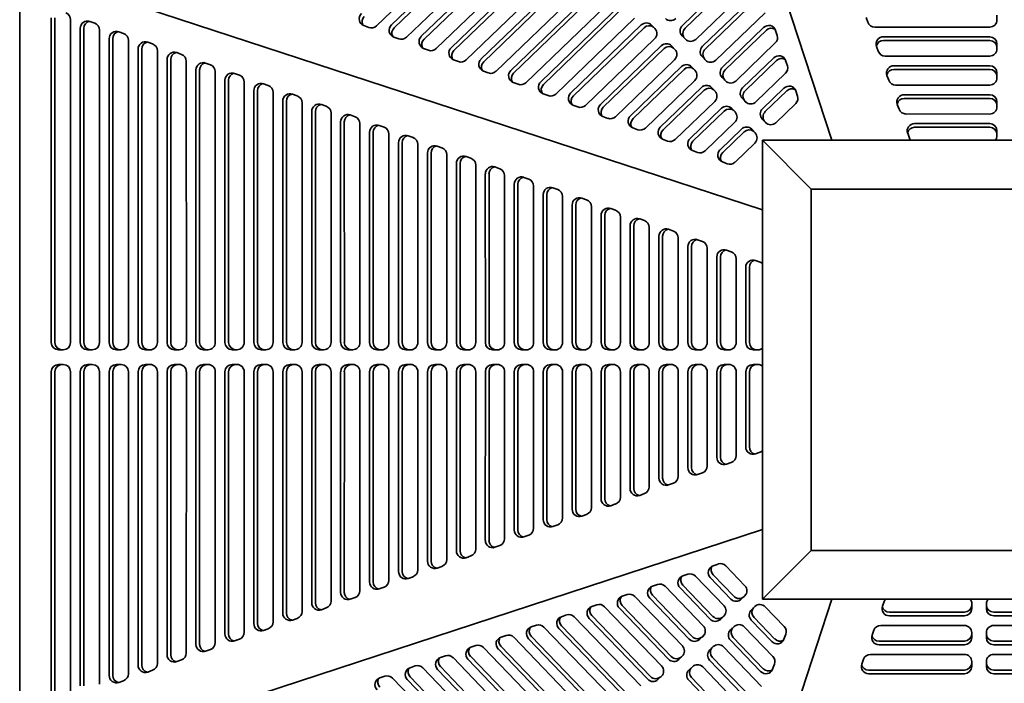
# Model space of a CAD drawing. Header units: millimetres. Extents: x 231 to 1028, y 46 to 846.
# Tile 3 of 6: x 231 to 635, y 319 to 590. Entities that reach past the tile are written whole.
import ezdxf

# ---------------------------------------------------------------- set-up
doc = ezdxf.new("R2010")
doc.units = ezdxf.units.MM
doc.header["$LTSCALE"] = 3
doc.layers.add('Krawędzie widoczne(ISO)', color=7, linetype='Continuous', lineweight=35, true_color=0x262659)

msp = doc.modelspace()

# ---------------------------------------------------------------- linework, layer by layer
at = {"layer": 'Krawędzie widoczne(ISO)'}
for p, q in [((464.94, 845.5), (564.5, 541)), ((434.32, 642.32), (377.78, 587.86)), ((383.88, 588.25), (437.05, 639.47)), ((385.01, 587.12), (438.18, 638.34)), ((442.53, 633.78), (390.03, 583.21)), ((396.13, 583.61), (445.27, 630.94)), ((397.26, 582.47), (446.4, 629.81)), ((450.74, 625.25), (402.27, 578.56)), ((408.37, 578.96), (453.48, 622.4)), ((409.51, 577.82), (454.61, 621.27)), ((458.96, 616.71), (414.52, 573.91)), ((420.62, 574.31), (461.69, 613.86)), ((536, 512.51), (231.5, 612.07)), ((231.5, 281.94), (231.5, 612.07)), ((421.75, 573.18), (462.82, 612.73)), ((503.19, 588.05), (528.12, 612.06)), ((504.32, 586.92), (529.25, 610.93)), ((467.17, 608.17), (426.77, 569.26)), ((532.92, 605.72), (508.66, 582.36)), ((432.87, 569.66), (469.91, 605.33)), ((434, 568.53), (471.04, 604.2)), ((475.38, 599.64), (439.02, 564.61)), ((511.4, 579.51), (532.3, 599.64)), ((512.53, 578.38), (533.43, 598.51)), ((445.12, 565.01), (478.12, 596.79)), ((446.25, 563.88), (479.25, 595.66)), ((244.45, 458.17), (244.45, 591.13)), ((245.95, 458.17), (245.95, 591.13)), ((252.36, 590.42), (252.36, 458.17)), ((260.27, 589.7), (262.25, 588.99)), ((483.6, 591.1), (451.27, 559.97)), ((537.1, 593.3), (516.88, 573.82)), ((579.25, 589.35), (578.54, 591.33)), ((632.17, 592.32), (632.17, 590.34)), ((256.31, 458.17), (256.31, 586.87)), ((257.81, 458.17), (257.81, 586.87)), ((264.22, 586.16), (264.22, 458.17)), ((272.13, 585.44), (274.11, 584.73)), ((374.64, 587.21), (372.59, 587.98)), ((457.37, 560.36), (486.33, 588.26)), ((458.5, 559.23), (487.46, 587.13)), ((490.55, 588.21), (491.92, 586.78)), ((519.62, 570.98), (536.48, 587.22)), ((520.75, 569.84), (537.61, 586.08)), ((541.36, 586.06), (542.05, 583.99)), ((629.17, 587.37), (582.07, 587.38)), ((268.17, 458.17), (268.17, 582.62)), ((269.68, 458.17), (269.68, 582.62)), ((276.08, 581.91), (276.08, 458.17)), ((386.88, 582.56), (384.84, 583.33)), ((491.81, 582.57), (463.52, 555.32)), ((504.45, 582.41), (503.08, 583.83)), ((504.77, 582.13), (504.21, 582.7)), ((585.62, 583.42), (629.17, 583.42)), ((585.62, 581.92), (629.17, 581.92)), ((280.05, 458.17), (280.04, 578.36)), ((281.55, 458.17), (281.54, 578.36)), ((284, 581.19), (285.97, 580.48)), ((287.95, 577.65), (287.96, 458.17)), ((399.13, 577.91), (397.09, 578.68)), ((469.62, 555.71), (494.55, 579.72)), ((470.75, 554.58), (495.68, 578.59)), ((498.76, 579.67), (500.13, 578.25)), ((541.28, 580.88), (525.09, 565.28)), ((583.51, 577.49), (582.8, 579.46)), ((632.17, 580.45), (632.17, 578.48)), ((291.91, 458.18), (291.9, 574.1)), ((293.41, 458.18), (293.41, 574.1)), ((295.86, 576.93), (297.84, 576.22)), ((299.81, 573.39), (299.82, 458.18)), ((411.38, 573.26), (409.34, 574.03)), ((500.02, 574.03), (475.76, 550.67)), ((512.66, 573.87), (511.29, 575.3)), ((512.98, 573.59), (512.43, 574.16)), ((527.83, 562.44), (540.65, 574.79)), ((528.96, 561.31), (541.79, 573.66)), ((545.53, 573.64), (546.23, 571.57)), ((629.17, 575.51), (586.33, 575.51)), ((303.77, 458.18), (303.77, 569.84)), ((305.28, 458.18), (305.27, 569.84)), ((307.72, 572.67), (309.7, 571.96)), ((423.63, 568.61), (421.59, 569.38)), ((481.86, 551.06), (502.76, 571.19)), ((482.99, 549.93), (503.89, 570.06)), ((506.97, 571.13), (508.34, 569.71)), ((589.88, 571.56), (629.17, 571.56)), ((589.88, 570.05), (629.17, 570.05)), ((311.68, 569.13), (311.68, 458.18)), ((315.64, 458.18), (315.63, 565.59)), ((317.14, 458.18), (317.13, 565.59)), ((319.59, 568.41), (321.57, 567.7)), ((508.23, 565.5), (488.01, 546.02)), ((520.88, 565.34), (519.51, 566.76)), ((521.19, 565.05), (520.64, 565.63)), ((545.46, 568.45), (533.3, 556.75)), ((587.76, 565.62), (587.05, 567.6)), ((632.17, 568.59), (632.17, 566.61)), ((323.54, 564.88), (323.55, 458.18)), ((327.5, 458.18), (327.49, 561.33)), ((329, 458.18), (329, 561.33)), ((331.45, 564.16), (333.43, 563.45)), ((435.88, 563.96), (433.83, 564.74)), ((494.11, 546.41), (510.97, 562.65)), ((495.24, 545.28), (512.1, 561.52)), ((515.19, 562.6), (516.56, 561.18)), ((536.04, 553.9), (544.83, 562.37)), ((537.17, 552.77), (545.96, 561.24)), ((549.71, 561.22), (550.41, 559.15)), ((629.17, 563.65), (590.59, 563.65)), ((335.4, 560.62), (335.41, 458.18)), ((339.36, 458.18), (339.36, 557.07)), ((340.87, 458.18), (340.86, 557.07)), ((343.32, 559.9), (345.29, 559.19)), ((448.12, 559.31), (446.08, 560.09)), ((529.09, 556.8), (527.72, 558.22)), ((529.41, 556.52), (528.85, 557.09)), ((594.14, 559.69), (629.17, 559.69)), ((594.14, 558.19), (629.17, 558.19)), ((347.27, 556.36), (347.27, 458.18)), ((355.18, 555.64), (357.16, 554.93)), ((460.37, 554.66), (458.33, 555.44)), ((516.45, 556.96), (500.26, 541.37)), ((506.36, 541.76), (519.19, 554.11)), ((523.4, 554.06), (524.77, 552.64)), ((549.64, 556.03), (541.52, 548.21)), ((592.02, 553.76), (591.31, 555.74)), ((632.17, 556.73), (632.17, 554.75)), ((351.23, 458.18), (351.22, 552.82)), ((352.73, 458.18), (352.73, 552.82)), ((359.13, 552.11), (359.14, 458.18)), ((367.04, 551.39), (369.02, 550.68)), ((472.62, 550.01), (470.58, 550.79)), ((507.49, 540.63), (520.32, 552.98)), ((537.3, 548.27), (535.93, 549.69)), ((629.17, 551.78), (594.85, 551.79)), ((363.09, 458.18), (363.09, 548.56)), ((364.6, 458.18), (364.59, 548.56)), ((371, 547.85), (371, 458.18)), ((378.9, 547.12), (380.88, 546.41)), ((484.87, 545.36), (482.83, 546.14)), ((524.66, 548.42), (512.51, 536.72)), ((518.61, 537.11), (527.4, 545.58)), ((531.61, 545.53), (532.98, 544.1)), ((537.62, 547.98), (537.07, 548.56)), ((598.38, 547.83), (629.17, 547.83)), ((598.38, 546.33), (629.17, 546.33)), ((374.95, 458.17), (374.95, 544.29)), ((376.46, 458.17), (376.45, 544.29)), ((382.86, 543.58), (382.86, 458.17)), ((390.77, 542.86), (392.75, 542.15)), ((497.12, 540.71), (495.08, 541.49)), ((519.74, 535.98), (528.53, 544.45)), ((556, 521), (536, 541)), ((536, 541), (536, 353)), ((724, 541), (536, 541)), ((596.26, 541.9), (595.55, 543.87)), ((632.17, 544.86), (632.17, 542.89)), ((386.82, 458.17), (386.81, 540.04)), ((388.32, 458.17), (388.31, 540.04)), ((394.72, 539.33), (394.73, 458.17)), ((402.63, 538.61), (404.61, 537.9)), ((532.87, 539.89), (524.76, 532.07)), ((398.68, 458.17), (398.67, 535.78)), ((400.18, 458.17), (400.18, 535.78)), ((406.58, 535.07), (406.59, 458.17)), ((414.5, 534.35), (416.47, 533.64)), ((509.37, 536.06), (507.32, 536.84)), ((410.54, 458.17), (410.54, 531.52)), ((412.05, 458.17), (412.04, 531.52)), ((418.45, 530.81), (418.45, 458.17)), ((426.36, 530.09), (428.34, 529.38)), ((521.61, 531.41), (519.57, 532.19)), ((422.41, 458.17), (422.4, 527.26)), ((423.91, 458.17), (423.91, 527.26)), ((430.31, 526.55), (430.32, 458.17)), ((438.22, 525.83), (440.2, 525.12)), ((434.27, 458.17), (434.27, 523)), ((435.77, 458.17), (435.77, 523)), ((442.17, 522.3), (442.18, 458.17)), ((450.09, 521.57), (452.06, 520.86)), ((556, 373), (556, 521)), ((556, 521), (704, 521)), ((446.13, 458.17), (446.13, 518.75)), ((447.64, 458.17), (447.63, 518.75)), ((454.04, 518.04), (454.04, 458.17)), ((461.95, 517.32), (463.93, 516.61)), ((458, 458.17), (457.99, 514.49)), ((459.5, 458.17), (459.5, 514.49)), ((465.9, 513.78), (465.91, 458.17)), ((473.81, 513.06), (475.79, 512.35)), ((469.86, 458.17), (469.86, 510.23)), ((471.36, 458.17), (471.36, 510.23)), ((477.77, 509.52), (477.77, 458.17)), ((485.68, 508.8), (487.65, 508.09)), ((481.72, 458.17), (481.72, 505.97)), ((483.23, 458.17), (483.22, 505.97)), ((489.63, 505.26), (489.63, 458.17)), ((493.59, 458.17), (493.58, 501.72)), ((495.09, 458.17), (495.09, 501.72)), ((497.54, 504.54), (499.52, 503.83)), ((501.49, 501.01), (501.49, 458.17)), ((505.45, 458.17), (505.45, 497.46)), ((506.95, 458.17), (506.95, 497.46)), ((509.4, 500.29), (511.38, 499.58)), ((513.36, 496.75), (513.36, 458.17)), ((517.31, 458.17), (517.31, 493.2)), ((518.82, 458.17), (518.81, 493.2)), ((521.27, 496.03), (523.25, 495.32)), ((525.22, 492.49), (525.22, 458.17)), ((529.18, 458.17), (529.17, 488.96)), ((530.68, 458.17), (530.68, 488.96)), ((533.13, 491.79), (535.11, 491.08)), ((249.39, 455.17), (247.41, 455.17)), ((261.25, 455.17), (259.28, 455.17)), ((273.12, 455.17), (271.14, 455.17)), ((284.99, 455.17), (283.01, 455.17)), ((296.85, 455.18), (294.88, 455.18)), ((308.72, 455.18), (306.74, 455.18)), ((320.58, 455.18), (318.6, 455.18)), ((332.44, 455.18), (330.47, 455.18)), ((344.31, 455.18), (342.33, 455.18)), ((356.17, 455.18), (354.19, 455.18)), ((368.04, 455.18), (366.06, 455.18)), ((379.9, 455.17), (377.92, 455.17)), ((391.76, 455.17), (389.78, 455.17)), ((403.62, 455.17), (401.65, 455.17)), ((415.49, 455.17), (413.51, 455.17)), ((427.35, 455.17), (425.37, 455.17)), ((439.21, 455.17), (437.24, 455.17)), ((451.08, 455.17), (449.1, 455.17)), ((462.94, 455.17), (460.96, 455.17)), ((474.8, 455.17), (472.83, 455.17)), ((486.67, 455.17), (484.69, 455.17)), ((498.53, 455.17), (496.55, 455.17)), ((510.39, 455.17), (508.42, 455.17)), ((522.26, 455.17), (520.28, 455.17)), ((534.12, 455.17), (532.14, 455.17)), ((247.41, 449.17), (249.39, 449.17)), ((259.28, 449.17), (261.25, 449.17)), ((271.14, 449.17), (273.12, 449.17)), ((283.01, 449.17), (284.99, 449.17)), ((294.88, 449.17), (296.85, 449.17)), ((306.74, 449.17), (308.72, 449.17)), ((318.6, 449.17), (320.58, 449.17)), ((330.47, 449.17), (332.44, 449.17)), ((342.33, 449.17), (344.31, 449.17)), ((354.19, 449.17), (356.17, 449.17)), ((366.06, 449.16), (368.04, 449.16)), ((377.92, 449.17), (379.9, 449.17)), ((389.78, 449.17), (391.76, 449.17)), ((401.65, 449.17), (403.62, 449.17)), ((413.51, 449.17), (415.49, 449.17)), ((425.37, 449.17), (427.35, 449.17)), ((437.24, 449.17), (439.21, 449.17)), ((449.1, 449.17), (451.08, 449.17)), ((460.96, 449.17), (462.94, 449.17)), ((472.83, 449.17), (474.8, 449.17)), ((484.69, 449.17), (486.67, 449.17)), ((496.55, 449.17), (498.53, 449.17)), ((508.42, 449.17), (510.39, 449.17)), ((520.28, 449.17), (522.26, 449.17)), ((532.14, 449.17), (534.12, 449.17)), ((244.45, 313.22), (244.45, 446.17)), ((245.95, 313.22), (245.95, 446.17)), ((252.36, 446.17), (252.36, 313.93)), ((256.31, 317.47), (256.31, 446.17)), ((257.81, 317.47), (257.81, 446.17)), ((264.22, 446.17), (264.22, 318.18)), ((268.17, 321.73), (268.17, 446.17)), ((269.68, 321.73), (269.68, 446.17)), ((276.08, 446.17), (276.08, 322.44)), ((280.04, 325.99), (280.05, 446.17)), ((281.54, 325.99), (281.55, 446.17)), ((287.96, 446.17), (287.95, 326.7)), ((291.9, 330.24), (291.91, 446.17)), ((293.41, 330.24), (293.41, 446.17)), ((299.82, 446.17), (299.81, 330.95)), ((303.77, 334.5), (303.77, 446.17)), ((305.27, 334.5), (305.28, 446.17)), ((311.68, 446.17), (311.68, 335.21)), ((315.63, 338.76), (315.64, 446.17)), ((317.13, 338.76), (317.14, 446.17)), ((323.55, 446.17), (323.54, 339.47)), ((327.49, 343.01), (327.5, 446.17)), ((329, 343.01), (329, 446.17)), ((335.41, 446.17), (335.4, 343.72)), ((339.36, 347.27), (339.36, 446.17)), ((340.86, 347.27), (340.87, 446.17)), ((347.27, 446.17), (347.27, 347.98)), ((351.22, 351.53), (351.23, 446.17)), ((352.73, 351.53), (352.73, 446.17)), ((359.14, 446.17), (359.13, 352.24)), ((363.09, 355.79), (363.09, 446.16)), ((364.59, 355.79), (364.6, 446.16)), ((371, 446.16), (371, 356.49)), ((374.95, 360.05), (374.95, 446.17)), ((376.45, 360.05), (376.46, 446.17)), ((382.86, 446.17), (382.86, 360.76)), ((386.81, 364.31), (386.82, 446.17)), ((388.31, 364.31), (388.32, 446.17)), ((394.73, 446.17), (394.72, 365.02)), ((398.67, 368.57), (398.68, 446.17)), ((400.18, 368.57), (400.18, 446.17)), ((406.59, 446.17), (406.58, 369.28)), ((410.54, 372.82), (410.54, 446.17)), ((412.04, 372.82), (412.05, 446.17)), ((418.45, 446.17), (418.45, 373.53)), ((422.4, 377.08), (422.41, 446.17)), ((423.91, 377.08), (423.91, 446.17)), ((430.32, 446.17), (430.31, 377.79)), ((434.27, 381.34), (434.27, 446.17)), ((435.77, 381.34), (435.77, 446.17)), ((442.18, 446.17), (442.17, 382.05)), ((446.13, 385.6), (446.13, 446.17)), ((447.63, 385.6), (447.64, 446.17)), ((454.04, 446.17), (454.04, 386.31)), ((457.99, 389.85), (458, 446.17)), ((459.5, 389.85), (459.5, 446.17)), ((465.91, 446.17), (465.9, 390.56)), ((469.86, 394.11), (469.86, 446.17)), ((471.36, 394.11), (471.36, 446.17)), ((477.77, 446.17), (477.77, 394.82)), ((481.72, 398.37), (481.72, 446.17)), ((483.22, 398.37), (483.23, 446.17)), ((489.63, 446.17), (489.63, 399.08)), ((493.58, 402.63), (493.59, 446.17)), ((495.09, 402.63), (495.09, 446.17)), ((501.49, 446.17), (501.49, 403.34)), ((505.45, 406.89), (505.45, 446.17)), ((506.95, 406.89), (506.95, 446.17)), ((513.36, 446.17), (513.36, 407.6)), ((517.31, 411.14), (517.31, 446.17)), ((518.81, 411.14), (518.82, 446.17)), ((525.22, 446.17), (525.22, 411.85)), ((529.17, 415.38), (529.18, 446.17)), ((530.68, 415.38), (530.68, 446.17)), ((535.11, 413.26), (533.13, 412.55)), ((523.25, 409.03), (521.27, 408.32)), ((511.38, 404.77), (509.4, 404.06)), ((499.52, 400.51), (497.54, 399.8)), ((487.65, 396.25), (485.68, 395.54)), ((475.79, 392), (473.81, 391.29)), ((463.93, 387.74), (461.95, 387.03)), ((231.5, 281.94), (536, 381.5)), ((452.06, 383.48), (450.09, 382.77)), ((440.2, 379.22), (438.22, 378.51)), ((428.34, 374.96), (426.36, 374.25)), ((536, 353), (556, 373)), ((704, 373), (556, 373)), ((416.47, 370.71), (414.5, 370)), ((515.78, 366.72), (517.86, 367.41)), ((404.61, 366.45), (402.63, 365.74)), ((520.97, 366.64), (528.79, 358.52)), ((392.75, 362.19), (390.77, 361.48)), ((503.36, 362.54), (505.43, 363.24)), ((508.55, 362.46), (520.26, 350.31)), ((523.1, 353.05), (514.63, 361.84)), ((524.23, 354.18), (515.77, 362.97)), ((380.88, 357.93), (378.9, 357.22)), ((490.94, 358.36), (493.01, 359.06)), ((496.13, 358.28), (511.72, 342.1)), ((514.57, 344.83), (502.21, 357.66)), ((515.7, 345.96), (503.34, 358.79)), ((369.02, 353.67), (367.04, 352.96)), ((564.5, 353), (464.94, 48.5)), ((478.52, 354.18), (480.59, 354.88)), ((483.71, 354.11), (503.18, 333.88)), ((506.03, 336.62), (489.79, 353.48)), ((507.16, 337.75), (490.92, 354.61)), ((528.74, 354.31), (527.32, 352.94)), ((529.02, 354.62), (528.45, 354.07)), ((536, 353), (724, 353)), ((585.21, 350.14), (585.92, 352.11)), ((357.16, 349.41), (355.18, 348.7)), ((466.1, 350), (468.17, 350.7)), ((471.28, 349.93), (494.65, 325.67)), ((497.49, 328.41), (477.37, 349.3)), ((498.63, 329.54), (478.5, 350.43)), ((531.48, 348.62), (532.9, 349.99)), ((537.12, 349.88), (544.94, 341.76)), ((618.83, 347.68), (588.04, 347.68)), ((621.83, 351.12), (621.83, 349.15)), ((627.83, 349.15), (627.83, 351.12)), ((661.62, 347.68), (630.83, 347.68)), ((345.29, 345.15), (343.32, 344.44)), ((453.67, 345.83), (455.74, 346.52)), ((458.86, 345.75), (486.11, 317.46)), ((488.96, 320.19), (464.95, 345.12)), ((490.09, 321.33), (466.08, 346.26)), ((520.2, 346.09), (518.78, 344.73)), ((520.49, 346.41), (519.91, 345.86)), ((539.89, 335.61), (531.43, 344.4)), ((541.02, 336.74), (532.56, 345.54)), ((618.83, 346.18), (588.04, 346.18)), ((661.62, 346.18), (630.83, 346.18)), ((333.43, 340.9), (331.45, 340.19)), ((441.25, 341.65), (443.32, 342.34)), ((446.44, 341.57), (477.58, 309.24)), ((480.42, 311.98), (452.52, 340.95)), ((481.55, 313.11), (453.65, 342.08)), ((522.94, 340.4), (524.37, 341.77)), ((528.58, 341.67), (540.29, 329.51)), ((580.98, 338.27), (581.69, 340.25)), ((584.51, 342.22), (618.83, 342.23)), ((621.83, 339.26), (621.83, 337.28)), ((627.83, 337.28), (627.83, 339.26)), ((630.83, 342.23), (665.15, 342.22)), ((321.57, 336.64), (319.59, 335.93)), ((428.83, 337.47), (430.9, 338.17)), ((434.02, 337.39), (469.04, 301.03)), ((471.89, 303.77), (440.1, 336.77)), ((473.02, 304.9), (441.23, 337.9)), ((511.67, 337.88), (510.24, 336.51)), ((511.95, 338.2), (511.38, 337.64)), ((535.24, 323.36), (522.89, 336.19)), ((536.37, 324.5), (524.02, 337.32)), ((545.59, 338.62), (544.81, 336.58)), ((618.83, 335.82), (583.81, 335.82)), ((665.86, 335.82), (630.83, 335.82)), ((309.7, 332.38), (307.72, 331.67)), ((416.41, 333.29), (418.48, 333.99)), ((421.6, 333.21), (460.51, 292.82)), ((463.35, 295.55), (427.68, 332.59)), ((464.48, 296.69), (428.81, 333.72)), ((514.41, 332.19), (515.83, 333.56)), ((520.04, 333.45), (535.64, 317.26)), ((618.83, 334.32), (583.81, 334.32)), ((665.86, 334.32), (630.83, 334.32)), ((297.84, 328.13), (295.86, 327.42)), ((403.99, 329.11), (406.06, 329.81)), ((409.17, 329.04), (451.97, 284.6)), ((454.82, 287.34), (415.26, 328.41)), ((455.95, 288.47), (416.39, 329.54)), ((503.13, 329.67), (501.71, 328.3)), ((503.42, 329.98), (502.84, 329.43)), ((530.59, 311.12), (514.35, 327.98)), ((531.73, 312.25), (515.49, 329.11)), ((576.72, 326.41), (577.43, 328.39)), ((580.26, 330.36), (618.83, 330.36)), ((621.83, 327.4), (621.83, 325.42)), ((627.83, 325.42), (627.83, 327.4)), ((630.83, 330.36), (669.41, 330.36)), ((285.97, 323.87), (284, 323.16)), ((391.56, 324.93), (393.63, 325.63)), ((396.75, 324.86), (443.43, 276.39)), ((446.28, 279.13), (402.84, 324.23)), ((447.41, 280.26), (403.97, 325.36)), ((505.87, 323.98), (507.29, 325.35)), ((511.51, 325.24), (530.99, 305.02)), ((540.94, 326.37), (540.17, 324.33)), ((618.83, 323.96), (579.55, 323.96)), ((670.12, 323.96), (630.83, 323.96)), ((274.11, 319.61), (272.13, 318.9)), ((379.14, 320.76), (381.21, 321.45)), ((384.33, 320.68), (434.9, 268.18)), ((437.74, 270.91), (390.41, 320.06)), ((438.88, 272.05), (391.54, 321.19)), ((494.6, 321.46), (493.17, 320.09)), ((494.88, 321.77), (494.3, 321.22)), ((525.94, 298.87), (505.82, 319.76)), ((527.08, 300), (506.95, 320.9)), ((618.83, 322.45), (579.55, 322.45)), ((670.12, 322.45), (630.83, 322.45))]:
    msp.add_line(p, q, dxfattribs=at)
for centre, major_axis, ratio, start_param, end_param in [((249.39, 590.42), (0, 3), 0.988633, 4.712389, 5.942292), ((259.28, 586.87), (0, 3), 0.988633, 5.942292, 7.853982), ((260.78, 586.87), (0, 3), 0.988633, 0.256263, 1.570796), ((373.68, 590.77), (-2.12, -2.12), 0.987118, 4.693386, 6.700964), ((374.81, 589.64), (-2.12, -2.12), 0.987118, 4.693386, 6.009655), ((488.39, 586.12), (2.12, 2.12), 0.987118, 6.264182, 7.834978), ((498.4, 593.03), (-2.12, -2.12), 0.987118, 6.264182, 7.834978), ((629.17, 590.34), (3, 0), 0.988633, 4.712325, 6.283185), ((261.25, 586.16), (0, 3), 0.988633, 4.712389, 5.942292), ((271.14, 582.62), (0, 3), 0.988633, 5.942292, 7.853982), ((272.64, 582.62), (0, 3), 0.988633, 0.256263, 1.570796), ((375.72, 590), (-2.12, -2.12), 0.987118, 0.417778, 1.551793), ((385.93, 586.12), (-2.12, -2.12), 0.987118, 4.693386, 6.700964), ((387.06, 584.99), (-2.12, -2.12), 0.987118, 4.693386, 6.009655), ((489.52, 584.99), (2.12, 2.12), 0.987118, 0.124411, 1.551793), ((489.76, 584.7), (2.12, 2.12), 0.987118, 4.693386, 6.264182), ((505.24, 585.91), (-2.12, -2.12), 0.987118, 4.693386, 6.264182), ((506.37, 584.78), (-2.12, -2.12), 0.987118, 4.693386, 6.264182), ((538.53, 585.08), (2.12, 2.12), 0.987118, 5.827401, 7.834978), ((539.66, 583.95), (2.12, 2.12), 0.987118, 0.273531, 1.551793), ((582.07, 590.34), (-3, 0), 0.988633, 0.340893, 1.570732), ((273.12, 581.91), (0, 3), 0.988633, 4.712389, 5.942292), ((283, 578.36), (0, 3), 0.988633, 5.942292, 7.854046), ((387.97, 585.35), (-2.12, -2.12), 0.987118, 0.417778, 1.551793), ((398.18, 581.47), (-2.12, -2.12), 0.987118, 4.693386, 6.700964), ((399.31, 580.34), (-2.12, -2.12), 0.987118, 4.693386, 6.009655), ((506.61, 584.49), (-2.12, -2.12), 0.987118, 6.264182, 7.834978), ((539.23, 583.01), (-2.12, -2.12), 0.987118, 1.551793, 2.685808), ((585.62, 580.46), (-3, 0), 0.988633, 4.712325, 6.624078), ((585.62, 578.95), (-3, 0), 0.988633, 4.712325, 6.026922), ((629.17, 580.45), (3, 0), 0.988633, 6.283185, 7.853917), ((629.17, 578.95), (3, 0), 0.988633, 6.283185, 7.853917), ((284.51, 578.36), (0, 3), 0.988633, 0.256263, 1.57086), ((284.98, 577.65), (0, 3), 0.988633, 4.712453, 5.942292), ((294.87, 574.1), (0, 3), 0.988633, 5.942292, 7.854046), ((400.22, 580.7), (-2.12, -2.12), 0.987118, 0.417778, 1.551793), ((410.43, 576.82), (-2.12, -2.12), 0.987118, 4.693386, 6.700964), ((411.56, 575.69), (-2.12, -2.12), 0.987118, 4.693386, 6.009655), ((496.6, 577.59), (2.12, 2.12), 0.987118, 6.264182, 7.834978), ((497.73, 576.46), (2.12, 2.12), 0.987118, 0.124411, 1.551793), ((497.97, 576.17), (2.12, 2.12), 0.987118, 4.693386, 6.264182), ((513.46, 577.38), (-2.12, -2.12), 0.987118, 4.693386, 6.264182), ((514.59, 576.25), (-2.12, -2.12), 0.987118, 4.693386, 6.264182), ((586.33, 578.48), (-3, 0), 0.988633, 0.340893, 1.570732), ((629.17, 578.48), (3, 0), 0.988633, 4.712325, 6.283185), ((296.37, 574.1), (0, 3), 0.988633, 0.256263, 1.57086), ((296.85, 573.39), (0, 3), 0.988633, 4.712453, 5.942292), ((412.47, 576.05), (-2.12, -2.12), 0.987118, 0.417778, 1.551793), ((422.68, 572.17), (-2.12, -2.12), 0.987118, 4.693386, 6.700964), ((514.82, 575.95), (-2.12, -2.12), 0.987118, 6.264182, 7.834978), ((542.71, 572.66), (2.12, 2.12), 0.987118, 5.827401, 7.834978), ((543.84, 571.53), (2.12, 2.12), 0.987118, 0.273531, 1.551793), ((306.73, 569.84), (0, 3), 0.988633, 5.942292, 7.854046), ((308.24, 569.84), (0, 3), 0.988633, 0.256263, 1.57086), ((308.71, 569.13), (0, 3), 0.988633, 4.712453, 5.942292), ((423.81, 571.04), (-2.12, -2.12), 0.987118, 4.693386, 6.009655), ((424.72, 571.4), (-2.12, -2.12), 0.987118, 0.417778, 1.551793), ((434.92, 567.52), (-2.12, -2.12), 0.987118, 4.693386, 6.700964), ((504.81, 569.05), (2.12, 2.12), 0.987118, 6.264182, 7.834978), ((505.94, 567.92), (2.12, 2.12), 0.987118, 0.124411, 1.551793), ((506.18, 567.63), (2.12, 2.12), 0.987118, 4.693386, 6.264182), ((521.67, 568.84), (-2.12, -2.12), 0.987118, 4.693386, 6.264182), ((522.8, 567.71), (-2.12, -2.12), 0.987118, 4.693386, 6.264182), ((543.4, 570.59), (-2.12, -2.12), 0.987118, 1.551793, 2.685808), ((589.88, 568.59), (-3, 0), 0.988633, 4.712325, 6.624078), ((589.88, 567.09), (-3, 0), 0.988633, 4.712325, 6.026922), ((629.17, 568.59), (3, 0), 0.988633, 6.283185, 7.853917), ((629.17, 567.09), (3, 0), 0.988633, 6.283185, 7.853917), ((318.6, 565.59), (0, 3), 0.988633, 5.942292, 7.854046), ((320.1, 565.59), (0, 3), 0.988633, 0.256263, 1.57086), ((320.57, 564.88), (0, 3), 0.988633, 4.712453, 5.942292), ((436.06, 566.39), (-2.12, -2.12), 0.987118, 4.693386, 6.009655), ((523.04, 567.42), (-2.12, -2.12), 0.987118, 6.264182, 7.834978), ((590.59, 566.61), (-3, 0), 0.988633, 0.340893, 1.570732), ((629.17, 566.61), (3, 0), 0.988633, 4.712325, 6.283185), ((330.46, 561.33), (0, 3), 0.988633, 5.942292, 7.854046), ((331.96, 561.33), (0, 3), 0.988633, 0.256263, 1.57086), ((332.44, 560.62), (0, 3), 0.988633, 4.712453, 5.942292), ((436.97, 566.75), (-2.12, -2.12), 0.987118, 0.417778, 1.551793), ((447.17, 562.87), (-2.12, -2.12), 0.987118, 4.693386, 6.700964), ((448.3, 561.74), (-2.12, -2.12), 0.987118, 4.693386, 6.009655), ((513.03, 560.52), (2.12, 2.12), 0.987118, 6.264182, 7.834978), ((514.16, 559.39), (2.12, 2.12), 0.987118, 0.124411, 1.551793), ((514.39, 559.09), (2.12, 2.12), 0.987118, 4.693386, 6.264182), ((529.88, 560.31), (-2.12, -2.12), 0.987118, 4.693386, 6.264182), ((531.01, 559.17), (-2.12, -2.12), 0.987118, 4.693386, 6.264182), ((546.89, 560.24), (2.12, 2.12), 0.987118, 5.827401, 7.834978), ((548.02, 559.11), (2.12, 2.12), 0.987118, 0.273531, 1.551793), ((342.32, 557.07), (0, 3), 0.988633, 5.942292, 7.854046), ((343.83, 557.07), (0, 3), 0.988633, 0.256263, 1.57086), ((344.3, 556.36), (0, 3), 0.988633, 4.712453, 5.942292), ((449.21, 562.1), (-2.12, -2.12), 0.987118, 0.417778, 1.551793), ((459.42, 558.22), (-2.12, -2.12), 0.987118, 4.693386, 6.700964), ((460.55, 557.09), (-2.12, -2.12), 0.987118, 4.693386, 6.009655), ((547.58, 558.17), (-2.12, -2.12), 0.987118, 1.551793, 2.685808), ((594.14, 556.73), (-3, 0), 0.988633, 4.712325, 6.624078), ((594.14, 555.23), (-3, 0), 0.988633, 4.712325, 6.026922), ((629.17, 556.73), (3, 0), 0.988633, 6.283185, 7.853917), ((629.17, 555.22), (3, 0), 0.988633, 6.283185, 7.853917), ((354.19, 552.82), (0, 3), 0.988633, 5.942292, 7.854046), ((355.69, 552.82), (0, 3), 0.988633, 0.256263, 1.57086), ((356.17, 552.11), (0, 3), 0.988633, 4.712453, 5.942292), ((461.46, 557.45), (-2.12, -2.12), 0.987118, 0.417778, 1.551793), ((471.67, 553.58), (-2.12, -2.12), 0.987118, 4.693386, 6.700964), ((472.8, 552.44), (-2.12, -2.12), 0.987118, 4.693386, 6.009655), ((521.24, 551.98), (2.12, 2.12), 0.987118, 6.264182, 7.834978), ((522.37, 550.85), (2.12, 2.12), 0.987118, 0.124411, 1.551793), ((531.25, 558.88), (-2.12, -2.12), 0.987118, 6.264182, 7.834978), ((538.1, 551.77), (-2.12, -2.12), 0.987118, 4.693386, 6.264182), ((594.85, 554.75), (-3, 0), 0.988633, 0.340893, 1.570732), ((629.17, 554.75), (3, 0), 0.988633, 4.712325, 6.283185), ((366.05, 548.56), (0, 3), 0.988633, 5.942292, 7.854046), ((367.56, 548.56), (0, 3), 0.988633, 0.256263, 1.57086), ((368.03, 547.85), (0, 3), 0.988633, 4.712453, 5.942292), ((473.71, 552.8), (-2.12, -2.12), 0.987118, 0.417778, 1.551793), ((483.92, 548.93), (-2.12, -2.12), 0.987118, 4.693386, 6.700964), ((485.05, 547.79), (-2.12, -2.12), 0.987118, 4.693386, 6.009655), ((522.61, 550.56), (2.12, 2.12), 0.987118, 4.693386, 6.264182), ((539.23, 550.64), (-2.12, -2.12), 0.987118, 4.693386, 6.264182), ((377.91, 544.29), (0, 3), 0.988633, 5.942292, 7.854046), ((379.42, 544.29), (0, 3), 0.988633, 0.256263, 1.57086), ((379.89, 543.58), (0, 3), 0.988633, 4.712453, 5.942292), ((485.96, 548.15), (-2.12, -2.12), 0.987118, 0.417778, 1.551793), ((496.17, 544.28), (-2.12, -2.12), 0.987118, 4.693386, 6.700964), ((497.3, 543.15), (-2.12, -2.12), 0.987118, 4.693386, 6.009655), ((529.45, 543.45), (2.12, 2.12), 0.987118, 6.264182, 7.834978), ((530.58, 542.31), (2.12, 2.12), 0.987118, 0.124411, 1.551793), ((539.46, 550.35), (-2.12, -2.12), 0.987118, 6.264182, 7.834978), ((598.37, 544.86), (-3, 0), 0.988633, 4.712325, 6.624078), ((598.37, 543.36), (-3, 0), 0.988633, 4.712325, 6.026922), ((629.17, 544.86), (3, 0), 0.988633, 6.283185, 7.853917), ((629.17, 543.36), (3, 0), 0.988633, 6.283185, 7.853917), ((389.78, 540.04), (0, 3), 0.988633, 5.942292, 7.854046), ((391.28, 540.04), (0, 3), 0.988633, 0.256263, 1.57086), ((391.75, 539.33), (0, 3), 0.988633, 4.712453, 5.942292), ((498.21, 543.5), (-2.12, -2.12), 0.987118, 0.417778, 1.551793), ((508.41, 539.63), (-2.12, -2.12), 0.987118, 4.693386, 6.700964), ((530.82, 542.02), (2.12, 2.12), 0.987118, 4.693386, 6.264182), ((599.08, 542.89), (-3, 0), 0.988633, 0.340893, 0.687701), ((629.17, 542.89), (3, 0), 0.988633, 5.596318, 6.283185), ((401.64, 535.78), (0, 3), 0.988633, 5.942292, 7.854046), ((403.14, 535.78), (0, 3), 0.988633, 0.256263, 1.57086), ((403.62, 535.07), (0, 3), 0.988633, 4.712453, 5.942292), ((509.54, 538.5), (-2.12, -2.12), 0.987118, 4.693386, 6.009655), ((520.66, 534.98), (-2.12, -2.12), 0.987118, 4.693386, 6.700964), ((413.5, 531.52), (0, 3), 0.988633, 5.942292, 7.854046), ((415.01, 531.52), (0, 3), 0.988633, 0.256263, 1.57086), ((415.48, 530.81), (0, 3), 0.988633, 4.712453, 5.942292), ((510.45, 538.85), (-2.12, -2.12), 0.987118, 0.417778, 1.551793), ((521.79, 533.85), (-2.12, -2.12), 0.987118, 4.693386, 6.009655), ((425.37, 527.26), (0, 3), 0.988633, 5.942292, 7.854046), ((426.87, 527.26), (0, 3), 0.988633, 0.256263, 1.57086), ((427.34, 526.55), (0, 3), 0.988633, 4.712453, 5.942292), ((522.7, 534.2), (-2.12, -2.12), 0.987118, 0.417778, 1.551793), ((437.23, 523.01), (0, 3), 0.988633, 5.942292, 7.854046), ((438.73, 523.01), (0, 3), 0.988633, 0.256263, 1.57086), ((439.21, 522.3), (0, 3), 0.988633, 4.712453, 5.942292), ((449.09, 518.75), (0, 3), 0.988633, 5.942292, 7.854046), ((450.6, 518.75), (0, 3), 0.988633, 0.256263, 1.57086), ((451.07, 518.04), (0, 3), 0.988633, 4.712453, 5.942292), ((460.96, 514.49), (0, 3), 0.988633, 5.942292, 7.854046), ((462.46, 514.49), (0, 3), 0.988633, 0.256263, 1.57086), ((462.94, 513.78), (0, 3), 0.988633, 4.712453, 5.942292), ((472.82, 510.23), (0, 3), 0.988633, 5.942292, 7.854046), ((474.33, 510.23), (0, 3), 0.988633, 0.256263, 1.57086), ((474.8, 509.52), (0, 3), 0.988633, 4.712453, 5.942292), ((484.69, 505.97), (0, 3), 0.988633, 5.942292, 7.854046), ((486.19, 505.97), (0, 3), 0.988633, 0.256263, 1.57086), ((486.66, 505.26), (0, 3), 0.988633, 4.712453, 5.942292), ((496.55, 501.72), (0, 3), 0.988633, 5.942292, 7.854046), ((498.05, 501.72), (0, 3), 0.988633, 0.256263, 1.57086), ((498.53, 501.01), (0, 3), 0.988633, 4.712453, 5.942292), ((508.41, 497.46), (0, 3), 0.988633, 5.942292, 7.854046), ((509.92, 497.46), (0, 3), 0.988633, 0.256263, 1.57086), ((510.39, 496.75), (0, 3), 0.988633, 4.712453, 5.942292), ((520.28, 493.2), (0, 3), 0.988633, 5.942292, 7.854046), ((521.78, 493.2), (0, 3), 0.988633, 0.256263, 1.57086), ((522.25, 492.49), (0, 3), 0.988633, 4.712453, 5.942292), ((532.14, 488.96), (0, 3), 0.988633, 5.942292, 7.854046), ((533.64, 488.96), (0, 3), 0.988633, 0.256263, 1.57086), ((534.12, 488.26), (0, 3), 0.988633, 5.59549, 5.942292), ((247.41, 458.17), (0, -3), 0.988633, 4.712389, 6.283185), ((248.92, 458.17), (0, -3), 0.988633, 4.712389, 6.283185), ((249.39, 458.17), (0, -3), 0.988633, 0, 1.570796), ((259.28, 458.17), (0, -3), 0.988633, 4.712389, 6.283185), ((260.78, 458.17), (0, -3), 0.988633, 4.712389, 6.283185), ((261.25, 458.17), (0, -3), 0.988633, 0, 1.570796), ((271.14, 458.17), (0, -3), 0.988633, 4.712389, 6.283185), ((272.64, 458.17), (0, -3), 0.988633, 4.712389, 6.283185), ((273.12, 458.17), (0, -3), 0.988633, 0, 1.570796), ((283.01, 458.17), (0, -3), 0.988633, 4.712453, 6.283185), ((284.52, 458.17), (0, -3), 0.988633, 4.712453, 6.283185), ((284.99, 458.17), (0, -3), 0.988633, 6.283185, 7.854046), ((294.88, 458.18), (0, -3), 0.988633, 4.712453, 6.283185), ((296.38, 458.18), (0, -3), 0.988633, 4.712453, 6.283185), ((296.85, 458.18), (0, -3), 0.988633, 6.283185, 7.854046), ((306.74, 458.18), (0, -3), 0.988633, 4.712453, 6.283185), ((308.24, 458.18), (0, -3), 0.988633, 4.712453, 6.283185), ((308.72, 458.18), (0, -3), 0.988633, 6.283185, 7.854046), ((318.6, 458.18), (0, -3), 0.988633, 4.712453, 6.283185), ((320.11, 458.18), (0, -3), 0.988633, 4.712453, 6.283185), ((320.58, 458.18), (0, -3), 0.988633, 6.283185, 7.854046), ((330.47, 458.18), (0, -3), 0.988633, 4.712453, 6.283185), ((331.97, 458.18), (0, -3), 0.988633, 4.712453, 6.283185), ((332.44, 458.18), (0, -3), 0.988633, 6.283185, 7.854046), ((342.33, 458.18), (0, -3), 0.988633, 4.712453, 6.283185), ((343.83, 458.18), (0, -3), 0.988633, 4.712453, 6.283185), ((344.31, 458.18), (0, -3), 0.988633, 6.283185, 7.854046), ((354.19, 458.18), (0, -3), 0.988633, 4.712453, 6.283185), ((355.7, 458.18), (0, -3), 0.988633, 4.712453, 6.283185), ((356.17, 458.18), (0, -3), 0.988633, 6.283185, 7.854046), ((366.06, 458.18), (0, -3), 0.988633, 4.712453, 6.283185), ((367.56, 458.18), (0, -3), 0.988633, 4.712453, 6.283185), ((368.04, 458.18), (0, -3), 0.988633, 6.283185, 7.854046), ((377.92, 458.17), (0, -3), 0.988633, 4.712453, 6.283185), ((379.42, 458.17), (0, -3), 0.988633, 4.712453, 6.283185), ((379.9, 458.17), (0, -3), 0.988633, 6.283185, 7.854046), ((389.78, 458.17), (0, -3), 0.988633, 4.712453, 6.283185), ((391.29, 458.17), (0, -3), 0.988633, 4.712453, 6.283185), ((391.76, 458.17), (0, -3), 0.988633, 6.283185, 7.854046), ((401.65, 458.17), (0, -3), 0.988633, 4.712453, 6.283185), ((403.15, 458.17), (0, -3), 0.988633, 4.712453, 6.283185), ((403.62, 458.17), (0, -3), 0.988633, 6.283185, 7.854046), ((413.51, 458.17), (0, -3), 0.988633, 4.712453, 6.283185), ((415.01, 458.17), (0, -3), 0.988633, 4.712453, 6.283185), ((415.49, 458.17), (0, -3), 0.988633, 6.283185, 7.854046), ((425.37, 458.17), (0, -3), 0.988633, 4.712453, 6.283185), ((426.88, 458.17), (0, -3), 0.988633, 4.712453, 6.283185), ((427.35, 458.17), (0, -3), 0.988633, 6.283185, 7.854046), ((437.24, 458.17), (0, -3), 0.988633, 4.712453, 6.283185), ((438.74, 458.17), (0, -3), 0.988633, 4.712453, 6.283185), ((439.21, 458.17), (0, -3), 0.988633, 6.283185, 7.854046), ((449.1, 458.17), (0, -3), 0.988633, 4.712453, 6.283185), ((450.6, 458.17), (0, -3), 0.988633, 4.712453, 6.283185), ((451.08, 458.17), (0, -3), 0.988633, 6.283185, 7.854046), ((460.96, 458.17), (0, -3), 0.988633, 4.712453, 6.283185), ((462.47, 458.17), (0, -3), 0.988633, 4.712453, 6.283185), ((462.94, 458.17), (0, -3), 0.988633, 6.283185, 7.854046), ((472.83, 458.17), (0, -3), 0.988633, 4.712453, 6.283185), ((474.33, 458.17), (0, -3), 0.988633, 4.712453, 6.283185), ((474.8, 458.17), (0, -3), 0.988633, 6.283185, 7.854046), ((484.69, 458.17), (0, -3), 0.988633, 4.712453, 6.283185), ((486.19, 458.17), (0, -3), 0.988633, 4.712453, 6.283185), ((486.67, 458.17), (0, -3), 0.988633, 6.283185, 7.854046), ((496.55, 458.17), (0, -3), 0.988633, 4.712453, 6.283185), ((498.06, 458.17), (0, -3), 0.988633, 4.712453, 6.283185), ((498.53, 458.17), (0, -3), 0.988633, 6.283185, 7.854046), ((508.42, 458.17), (0, -3), 0.988633, 4.712453, 6.283185), ((509.92, 458.17), (0, -3), 0.988633, 4.712453, 6.283185), ((510.39, 458.17), (0, -3), 0.988633, 6.283185, 7.854046), ((520.28, 458.17), (0, -3), 0.988633, 4.712453, 6.283185), ((521.78, 458.17), (0, -3), 0.988633, 4.712453, 6.283185), ((522.26, 458.17), (0, -3), 0.988633, 6.283185, 7.854046), ((532.14, 458.17), (0, -3), 0.988633, 4.712453, 6.283185), ((533.65, 458.17), (0, -3), 0.988633, 4.712453, 6.283185), ((534.12, 458.17), (0, -3), 0.988633, 6.283185, 6.970052), ((247.41, 446.17), (0, 3), 0.988633, 0, 1.570796), ((248.92, 446.17), (0, 3), 0.988633, 0, 1.570796), ((249.39, 446.17), (0, 3), 0.988633, 4.712389, 6.283185), ((259.28, 446.17), (0, 3), 0.988633, 0, 1.570796), ((260.78, 446.17), (0, 3), 0.988633, 0, 1.570796), ((261.25, 446.17), (0, 3), 0.988633, 4.712389, 6.283185), ((271.14, 446.17), (0, 3), 0.988633, 0, 1.570796), ((272.64, 446.17), (0, 3), 0.988633, 0, 1.570796), ((273.12, 446.17), (0, 3), 0.988633, 4.712389, 6.283185), ((283.01, 446.17), (0, 3), 0.988633, 6.283185, 7.853917), ((284.52, 446.17), (0, 3), 0.988633, 6.283185, 7.853917), ((284.99, 446.17), (0, 3), 0.988633, 4.712325, 6.283185), ((294.88, 446.17), (0, 3), 0.988633, 6.283185, 7.853917), ((296.38, 446.17), (0, 3), 0.988633, 6.283185, 7.853917), ((296.85, 446.17), (0, 3), 0.988633, 4.712325, 6.283185), ((306.74, 446.17), (0, 3), 0.988633, 6.283185, 7.853917), ((308.24, 446.17), (0, 3), 0.988633, 6.283185, 7.853917), ((308.72, 446.17), (0, 3), 0.988633, 4.712325, 6.283185), ((318.6, 446.17), (0, 3), 0.988633, 6.283185, 7.853917), ((320.11, 446.17), (0, 3), 0.988633, 6.283185, 7.853917), ((320.58, 446.17), (0, 3), 0.988633, 4.712325, 6.283185), ((330.47, 446.17), (0, 3), 0.988633, 6.283185, 7.853917), ((331.97, 446.17), (0, 3), 0.988633, 6.283185, 7.853917), ((332.44, 446.17), (0, 3), 0.988633, 4.712325, 6.283185), ((342.33, 446.17), (0, 3), 0.988633, 6.283185, 7.853917), ((343.83, 446.17), (0, 3), 0.988633, 6.283185, 7.853917), ((344.31, 446.17), (0, 3), 0.988633, 4.712325, 6.283185), ((354.19, 446.17), (0, 3), 0.988633, 6.283185, 7.853917), ((355.7, 446.17), (0, 3), 0.988633, 6.283185, 7.853917), ((356.17, 446.17), (0, 3), 0.988633, 4.712325, 6.283185), ((366.06, 446.16), (0, 3), 0.988633, 6.283185, 7.853917), ((367.56, 446.16), (0, 3), 0.988633, 6.283185, 7.853917), ((368.04, 446.16), (0, 3), 0.988633, 4.712325, 6.283185), ((377.92, 446.17), (0, 3), 0.988633, 6.283185, 7.853917), ((379.42, 446.17), (0, 3), 0.988633, 6.283185, 7.853917), ((379.9, 446.17), (0, 3), 0.988633, 4.712325, 6.283185), ((389.78, 446.17), (0, 3), 0.988633, 6.283185, 7.853917), ((391.29, 446.17), (0, 3), 0.988633, 6.283185, 7.853917), ((391.76, 446.17), (0, 3), 0.988633, 4.712325, 6.283185), ((401.65, 446.17), (0, 3), 0.988633, 6.283185, 7.853917), ((403.15, 446.17), (0, 3), 0.988633, 6.283185, 7.853917), ((403.62, 446.17), (0, 3), 0.988633, 4.712325, 6.283185), ((413.51, 446.17), (0, 3), 0.988633, 6.283185, 7.853917), ((415.01, 446.17), (0, 3), 0.988633, 6.283185, 7.853917), ((415.49, 446.17), (0, 3), 0.988633, 4.712325, 6.283185), ((425.37, 446.17), (0, 3), 0.988633, 6.283185, 7.853917), ((426.88, 446.17), (0, 3), 0.988633, 6.283185, 7.853917), ((427.35, 446.17), (0, 3), 0.988633, 4.712325, 6.283185), ((437.24, 446.17), (0, 3), 0.988633, 6.283185, 7.853917), ((438.74, 446.17), (0, 3), 0.988633, 6.283185, 7.853917), ((439.21, 446.17), (0, 3), 0.988633, 4.712325, 6.283185), ((449.1, 446.17), (0, 3), 0.988633, 6.283185, 7.853917), ((450.6, 446.17), (0, 3), 0.988633, 6.283185, 7.853917), ((451.08, 446.17), (0, 3), 0.988633, 4.712325, 6.283185), ((460.96, 446.17), (0, 3), 0.988633, 6.283185, 7.853917), ((462.47, 446.17), (0, 3), 0.988633, 6.283185, 7.853917), ((462.94, 446.17), (0, 3), 0.988633, 4.712325, 6.283185), ((472.83, 446.17), (0, 3), 0.988633, 6.283185, 7.853917), ((474.33, 446.17), (0, 3), 0.988633, 6.283185, 7.853917), ((474.8, 446.17), (0, 3), 0.988633, 4.712325, 6.283185), ((484.69, 446.17), (0, 3), 0.988633, 6.283185, 7.853917), ((486.19, 446.17), (0, 3), 0.988633, 6.283185, 7.853917), ((486.67, 446.17), (0, 3), 0.988633, 4.712325, 6.283185), ((496.55, 446.17), (0, 3), 0.988633, 6.283185, 7.853917), ((498.06, 446.17), (0, 3), 0.988633, 6.283185, 7.853917), ((498.53, 446.17), (0, 3), 0.988633, 4.712325, 6.283185), ((508.42, 446.17), (0, 3), 0.988633, 6.283185, 7.853917), ((509.92, 446.17), (0, 3), 0.988633, 6.283185, 7.853917), ((510.39, 446.17), (0, 3), 0.988633, 4.712325, 6.283185), ((520.28, 446.17), (0, 3), 0.988633, 6.283185, 7.853917), ((521.78, 446.17), (0, 3), 0.988633, 6.283185, 7.853917), ((522.26, 446.17), (0, 3), 0.988633, 4.712325, 6.283185), ((532.14, 446.17), (0, 3), 0.988633, 6.283185, 7.853917), ((533.65, 446.17), (0, 3), 0.988633, 6.283185, 7.853917), ((534.12, 446.17), (0, 3), 0.988633, 5.596318, 6.283185), ((522.25, 411.85), (0, -3), 0.988633, 0.340893, 1.570732), ((532.14, 415.38), (0, -3), 0.988633, 4.712325, 6.624078), ((533.64, 415.38), (0, -3), 0.988633, 4.712325, 6.026922), ((534.12, 416.09), (0, -3), 0.988633, 0.340893, 0.687701), ((520.28, 411.14), (0, -3), 0.988633, 4.712325, 6.624078), ((521.78, 411.14), (0, -3), 0.988633, 4.712325, 6.026922), ((508.41, 406.89), (0, -3), 0.988633, 4.712325, 6.624078), ((509.92, 406.89), (0, -3), 0.988633, 4.712325, 6.026922), ((510.39, 407.6), (0, -3), 0.988633, 0.340893, 1.570732), ((496.55, 402.63), (0, -3), 0.988633, 4.712325, 6.624078), ((498.05, 402.63), (0, -3), 0.988633, 4.712325, 6.026922), ((498.53, 403.34), (0, -3), 0.988633, 0.340893, 1.570732), ((484.69, 398.37), (0, -3), 0.988633, 4.712325, 6.624078), ((486.19, 398.37), (0, -3), 0.988633, 4.712325, 6.026922), ((486.66, 399.08), (0, -3), 0.988633, 0.340893, 1.570732), ((472.82, 394.11), (0, -3), 0.988633, 4.712325, 6.624078), ((474.33, 394.11), (0, -3), 0.988633, 4.712325, 6.026922), ((474.8, 394.82), (0, -3), 0.988633, 0.340893, 1.570732), ((460.96, 389.85), (0, -3), 0.988633, 4.712325, 6.624078), ((462.46, 389.85), (0, -3), 0.988633, 4.712325, 6.026922), ((462.94, 390.56), (0, -3), 0.988633, 0.340893, 1.570732), ((449.09, 385.6), (0, -3), 0.988633, 4.712325, 6.624078), ((450.6, 385.6), (0, -3), 0.988633, 4.712325, 6.026922), ((451.07, 386.31), (0, -3), 0.988633, 0.340893, 1.570732), ((437.23, 381.34), (0, -3), 0.988633, 4.712325, 6.624078), ((438.73, 381.34), (0, -3), 0.988633, 4.712325, 6.026922), ((439.21, 382.05), (0, -3), 0.988633, 0.340893, 1.570732), ((425.37, 377.08), (0, -3), 0.988633, 4.712325, 6.624078), ((426.87, 377.08), (0, -3), 0.988633, 4.712325, 6.026922), ((427.34, 377.79), (0, -3), 0.988633, 0.340893, 1.570732), ((413.5, 372.82), (0, -3), 0.988633, 4.712325, 6.624078), ((415.01, 372.82), (0, -3), 0.988633, 4.712325, 6.026922), ((415.48, 373.53), (0, -3), 0.988633, 0.340893, 1.570732), ((401.64, 368.57), (0, -3), 0.988633, 4.712325, 6.624078), ((403.14, 368.57), (0, -3), 0.988633, 4.712325, 6.026922), ((403.62, 369.28), (0, -3), 0.988633, 0.340893, 1.570732), ((518.84, 364.59), (2.12, -2.12), 0.987118, 1.551793, 2.685808), ((389.78, 364.31), (0, -3), 0.988633, 4.712325, 6.624078), ((391.28, 364.31), (0, -3), 0.988633, 4.712325, 6.026922), ((391.75, 365.02), (0, -3), 0.988633, 0.340893, 1.570732), ((506.42, 360.41), (2.12, -2.12), 0.987118, 1.551793, 2.685808), ((516.77, 363.89), (-2.12, 2.12), 0.987118, 5.827401, 7.834978), ((517.9, 365.02), (-2.12, 2.12), 0.987118, 0.273531, 1.551793), ((377.91, 360.05), (0, -3), 0.988633, 4.712325, 6.624078), ((379.42, 360.05), (0, -3), 0.988633, 4.712325, 6.026922), ((379.89, 360.76), (0, -3), 0.988633, 0.340893, 1.570732), ((493.99, 356.23), (2.12, -2.12), 0.987118, 1.551793, 2.685808), ((504.35, 359.71), (-2.12, 2.12), 0.987118, 5.827401, 7.834978), ((505.48, 360.84), (-2.12, 2.12), 0.987118, 0.273531, 1.551793), ((366.05, 355.79), (0, -3), 0.988633, 4.712325, 6.624078), ((367.56, 355.79), (0, -3), 0.988633, 4.712325, 6.026922), ((368.03, 356.5), (0, -3), 0.988633, 0.340893, 1.570732), ((481.57, 352.05), (2.12, -2.12), 0.987118, 1.551793, 2.685808), ((491.92, 355.53), (-2.12, 2.12), 0.987118, 5.827401, 7.834978), ((493.05, 356.67), (-2.12, 2.12), 0.987118, 0.273531, 1.551793), ((526.66, 356.47), (2.12, -2.12), 0.987118, 6.264182, 7.834978), ((354.19, 351.53), (0, -3), 0.988633, 4.712325, 6.624078), ((355.69, 351.53), (0, -3), 0.988633, 4.712325, 6.026922), ((356.17, 352.24), (0, -3), 0.988633, 0.340893, 1.570732), ((479.5, 351.36), (-2.12, 2.12), 0.987118, 5.827401, 7.834978), ((480.63, 352.49), (-2.12, 2.12), 0.987118, 0.273531, 1.551793), ((525.23, 355.1), (2.12, -2.12), 0.987118, 4.693386, 6.264182), ((526.37, 356.23), (2.12, -2.12), 0.987118, 4.693386, 6.264182), ((588.75, 351.12), (-3, 0), 0.988633, 5.59549, 5.942292), ((618.83, 351.12), (3, 0), 0.988633, 6.283185, 6.970052), ((630.83, 351.12), (-3, 0), 0.988633, 5.596318, 6.283185), ((342.32, 347.27), (0, -3), 0.988633, 4.712325, 6.624078), ((343.83, 347.27), (0, -3), 0.988633, 4.712325, 6.026922), ((344.3, 347.98), (0, -3), 0.988633, 0.340893, 1.570732), ((467.08, 347.18), (-2.12, 2.12), 0.987118, 5.827401, 7.834978), ((468.21, 348.31), (-2.12, 2.12), 0.987118, 0.273531, 1.551793), ((469.15, 347.87), (2.12, -2.12), 0.987118, 1.551793, 2.685808), ((518.12, 348.26), (2.12, -2.12), 0.987118, 6.264182, 7.834978), ((533.56, 346.46), (-2.12, 2.12), 0.987118, 6.264182, 7.834978), ((534.69, 347.59), (-2.12, 2.12), 0.987118, 0.124411, 1.551793), ((534.98, 347.83), (-2.12, 2.12), 0.987118, 4.693386, 6.264182), ((588.04, 349.14), (-3, 0), 0.988633, 5.942292, 7.854046), ((588.04, 350.65), (-3, 0), 0.988633, 0.256263, 1.57086), ((618.83, 350.65), (3, 0), 0.988633, 4.712453, 6.283185), ((618.83, 349.15), (3, 0), 0.988633, 4.712453, 6.283185), ((630.83, 350.65), (-3, 0), 0.988633, 6.283185, 7.853917), ((630.83, 349.15), (-3, 0), 0.988633, 6.283185, 7.853917), ((332.44, 343.72), (0, -3), 0.988633, 0.340893, 1.570732), ((454.66, 343), (-2.12, 2.12), 0.987118, 5.827401, 7.834978), ((455.79, 344.13), (-2.12, 2.12), 0.987118, 0.273531, 1.551793), ((456.73, 343.7), (2.12, -2.12), 0.987118, 1.551793, 2.685808), ((516.7, 346.89), (2.12, -2.12), 0.987118, 4.693386, 6.264182), ((517.83, 348.02), (2.12, -2.12), 0.987118, 4.693386, 6.264182), ((320.57, 339.47), (0, -3), 0.988633, 0.340893, 1.570732), ((330.46, 343.01), (0, -3), 0.988633, 4.712325, 6.624078), ((331.96, 343.01), (0, -3), 0.988633, 4.712325, 6.026922), ((442.24, 338.82), (-2.12, 2.12), 0.987118, 5.827401, 7.834978), ((443.37, 339.95), (-2.12, 2.12), 0.987118, 0.273531, 1.551793), ((444.31, 339.52), (2.12, -2.12), 0.987118, 1.551793, 2.685808), ((509.59, 340.04), (2.12, -2.12), 0.987118, 6.264182, 7.834978), ((525.02, 338.24), (-2.12, 2.12), 0.987118, 6.264182, 7.834978), ((526.16, 339.38), (-2.12, 2.12), 0.987118, 0.124411, 1.551793), ((526.45, 339.61), (-2.12, 2.12), 0.987118, 4.693386, 6.264182), ((542.8, 339.71), (2.12, -2.12), 0.987118, 0.417778, 1.551793), ((584.51, 339.26), (-3, 0), 0.988633, 4.712453, 5.942292), ((618.83, 339.26), (3, 0), 0.988633, 6.283185, 7.854046), ((630.83, 339.26), (-3, 0), 0.988633, 4.712325, 6.283185), ((308.71, 335.21), (0, -3), 0.988633, 0.340893, 1.570732), ((318.6, 338.76), (0, -3), 0.988633, 4.712325, 6.624078), ((320.1, 338.76), (0, -3), 0.988633, 4.712325, 6.026922), ((429.81, 334.64), (-2.12, 2.12), 0.987118, 5.827401, 7.834978), ((430.94, 335.77), (-2.12, 2.12), 0.987118, 0.273531, 1.551793), ((431.88, 335.34), (2.12, -2.12), 0.987118, 1.551793, 2.685808), ((508.16, 338.67), (2.12, -2.12), 0.987118, 4.693386, 6.264182), ((509.29, 339.8), (2.12, -2.12), 0.987118, 4.693386, 6.264182), ((542.03, 337.67), (2.12, -2.12), 0.987118, 4.693386, 6.700964), ((543.16, 338.8), (2.12, -2.12), 0.987118, 4.693386, 6.009655), ((583.8, 337.28), (-3, 0), 0.988633, 5.942292, 7.854046), ((583.8, 338.78), (-3, 0), 0.988633, 0.256263, 1.57086), ((618.83, 338.79), (3, 0), 0.988633, 4.712453, 6.283185), ((618.83, 337.28), (3, 0), 0.988633, 4.712453, 6.283185), ((630.83, 338.79), (-3, 0), 0.988633, 6.283185, 7.853917), ((630.83, 337.28), (-3, 0), 0.988633, 6.283185, 7.853917), ((306.73, 334.5), (0, -3), 0.988633, 4.712325, 6.624078), ((308.24, 334.5), (0, -3), 0.988633, 4.712325, 6.026922), ((417.39, 330.46), (-2.12, 2.12), 0.987118, 5.827401, 7.834978), ((418.52, 331.6), (-2.12, 2.12), 0.987118, 0.273531, 1.551793), ((419.46, 331.16), (2.12, -2.12), 0.987118, 1.551793, 2.685808), ((501.05, 331.83), (2.12, -2.12), 0.987118, 6.264182, 7.834978), ((516.49, 330.03), (-2.12, 2.12), 0.987118, 6.264182, 7.834978), ((517.62, 331.16), (-2.12, 2.12), 0.987118, 0.124411, 1.551793), ((517.91, 331.4), (-2.12, 2.12), 0.987118, 4.693386, 6.264182), ((294.87, 330.24), (0, -3), 0.988633, 4.712325, 6.624078), ((296.37, 330.24), (0, -3), 0.988633, 4.712325, 6.026922), ((296.85, 330.95), (0, -3), 0.988633, 0.340893, 1.570732), ((404.97, 326.29), (-2.12, 2.12), 0.987118, 5.827401, 7.834978), ((406.1, 327.42), (-2.12, 2.12), 0.987118, 0.273531, 1.551793), ((407.04, 326.98), (2.12, -2.12), 0.987118, 1.551793, 2.685808), ((499.63, 330.46), (2.12, -2.12), 0.987118, 4.693386, 6.264182), ((500.76, 331.59), (2.12, -2.12), 0.987118, 4.693386, 6.264182), ((538.15, 327.46), (2.12, -2.12), 0.987118, 0.417778, 1.551793), ((580.26, 327.4), (-3, 0), 0.988633, 4.712453, 5.942292), ((618.83, 327.4), (3, 0), 0.988633, 6.283185, 7.854046), ((630.83, 327.4), (-3, 0), 0.988633, 4.712325, 6.283185), ((283, 325.99), (0, -3), 0.988633, 4.712325, 6.624078), ((284.51, 325.99), (0, -3), 0.988633, 4.712325, 6.026922), ((284.98, 326.7), (0, -3), 0.988633, 0.340893, 1.570732), ((392.55, 322.11), (-2.12, 2.12), 0.987118, 5.827401, 7.834978), ((393.68, 323.24), (-2.12, 2.12), 0.987118, 0.273531, 1.551793), ((394.62, 322.8), (2.12, -2.12), 0.987118, 1.551793, 2.685808), ((492.51, 323.62), (2.12, -2.12), 0.987118, 6.264182, 7.834978), ((507.95, 321.82), (-2.12, 2.12), 0.987118, 6.264182, 7.834978), ((509.08, 322.95), (-2.12, 2.12), 0.987118, 0.124411, 1.551793), ((509.37, 323.19), (-2.12, 2.12), 0.987118, 4.693386, 6.264182), ((537.38, 325.42), (2.12, -2.12), 0.987118, 4.693386, 6.700964), ((538.51, 326.55), (2.12, -2.12), 0.987118, 4.693386, 6.009655), ((579.55, 325.42), (-3, 0), 0.988633, 5.942292, 7.854046), ((579.55, 326.92), (-3, 0), 0.988633, 0.256263, 1.57086), ((618.83, 326.92), (3, 0), 0.988633, 4.712453, 6.283185), ((618.83, 325.42), (3, 0), 0.988633, 4.712453, 6.283185), ((630.83, 326.92), (-3, 0), 0.988633, 6.283185, 7.853917), ((630.83, 325.42), (-3, 0), 0.988633, 6.283185, 7.853917), ((271.14, 321.73), (0, -3), 0.988633, 4.712389, 6.624078), ((272.64, 321.73), (0, -3), 0.988633, 4.712389, 6.026922), ((273.12, 322.44), (0, -3), 0.988633, 0.340893, 1.570796), ((380.12, 317.93), (-2.12, 2.12), 0.987118, 5.827401, 7.834978), ((381.26, 319.06), (-2.12, 2.12), 0.987118, 0.273531, 1.551793), ((382.2, 318.63), (2.12, -2.12), 0.987118, 1.551793, 2.685808), ((491.09, 322.25), (2.12, -2.12), 0.987118, 4.693386, 6.264182), ((492.22, 323.38), (2.12, -2.12), 0.987118, 4.693386, 6.264182)]:
    msp.add_ellipse(centre, major_axis=major_axis, ratio=ratio, start_param=start_param, end_param=end_param, dxfattribs=at)

doc.saveas('drawing.dxf')
